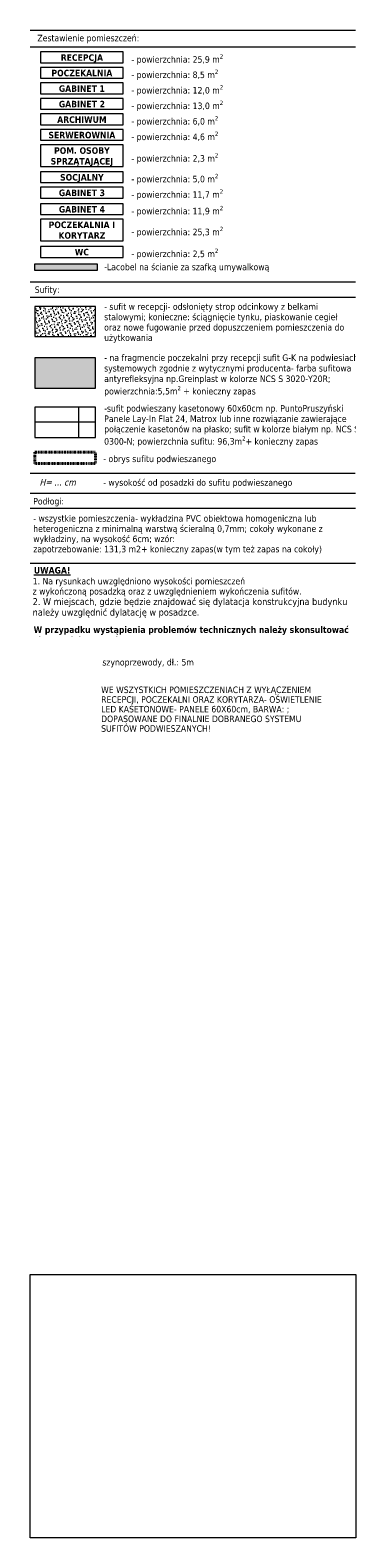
# Model space of a CAD drawing. Extents: x 70 to 5870, y -423 to 4155.
# Tile 26 of 26: x 5123 to 5870, y 669 to 4130. Entities that reach past the tile are written whole.
import ezdxf
from ezdxf.xclip import XClip

# ---------------------------------------------------------------- set-up
doc = ezdxf.new("R2010")
doc.units = 0
doc.header["$MEASUREMENT"] = 0
doc.header["$XCLIPFRAME"] = 0
doc.linetypes.add('Kropki i Kreski', pattern=[36, 18, -9, 0, -9])
for name, color, linetype, lineweight in [('!elektryka_Nr_pióra__41', 7, 'Continuous', 13), ('!ŚCIANY SUFITY PODŁOGI_Nr_pióra__61', 5, 'Continuous', 40), ('270-A Sufity_Nr_pióra__4', 230, 'Continuous', 25), ('arkusz_Nr_pióra__5', 7, 'Continuous', 15), ('tekst_Nr_pióra__41', 7, 'Continuous', 13)]:
    doc.layers.add(name, color=color, linetype=linetype, lineweight=lineweight)
doc.layers.add('270-A Sufity_Nr_pióra__84', color=7, linetype='Continuous', lineweight=5, true_color=0xa5a5a5)
doc.layers.add('820-G Rysunki Obrazki', color=7, linetype='Continuous')
doc.styles.add('GENERATED_STYLE_1', font='txt')
doc.styles.add('GENERATED_STYLE_2', font='txt')
doc.styles.add('GENERATED_STYLE_3', font='txt')

# ---------------------------------------------------------------- blocks, each defined once
blk = doc.blocks.new('Rysunek_1_1', base_point=(1082.5, 3573.7))
at = {"layer": 'tekst_Nr_pióra__41', "color": 7, "linetype": 'Continuous', "lineweight": 13, "ltscale": 0.1}
for p, q in [((5336.1, 4080), (5146.8, 4080)), ((5146.8, 4080), (5146.8, 4055.1)), ((5146.8, 4055.1), (5336.1, 4055.1)), ((5336.1, 4055.1), (5336.1, 4080)), ((5336.1, 4044.4), (5146.8, 4044.4)), ((5146.8, 4044.4), (5146.8, 4019.5)), ((5146.8, 4019.5), (5336.1, 4019.5)), ((5336.1, 4019.5), (5336.1, 4044.4)), ((5336.1, 4008.8), (5146.8, 4008.8)), ((5146.8, 4008.8), (5146.8, 3983.9)), ((5146.8, 3983.9), (5336.1, 3983.9)), ((5336.1, 3983.9), (5336.1, 4008.8)), ((5336.1, 3973.2), (5146.8, 3973.2)), ((5146.8, 3973.2), (5146.8, 3948.3)), ((5146.8, 3948.3), (5336.1, 3948.3)), ((5336.1, 3948.3), (5336.1, 3973.2)), ((5336.1, 3937.6), (5146.8, 3937.6)), ((5146.8, 3937.6), (5146.8, 3912.7)), ((5146.8, 3912.7), (5336.1, 3912.7)), ((5336.1, 3912.7), (5336.1, 3937.6)), ((5336.1, 3902), (5146.8, 3902)), ((5146.8, 3902), (5146.8, 3877.1)), ((5146.8, 3877.1), (5336.1, 3877.1)), ((5336.1, 3877.1), (5336.1, 3902)), ((5336.1, 3866.4), (5146.8, 3866.4)), ((5146.8, 3866.4), (5146.8, 3816.7)), ((5336.1, 3816.7), (5336.1, 3866.4)), ((5146.8, 3816.7), (5336.1, 3816.7)), ((5336.1, 3805), (5146.8, 3805)), ((5146.8, 3805), (5146.8, 3780.2)), ((5146.8, 3780.2), (5336.1, 3780.2)), ((5336.1, 3780.2), (5336.1, 3805)), ((5336.1, 3769.4), (5146.8, 3769.4)), ((5146.8, 3769.4), (5146.8, 3744.6)), ((5146.8, 3744.6), (5336.1, 3744.6)), ((5336.1, 3744.6), (5336.1, 3769.4)), ((5336.1, 3731.6), (5146.8, 3731.6)), ((5146.8, 3731.6), (5146.8, 3706.7)), ((5146.8, 3706.7), (5336.1, 3706.7)), ((5336.1, 3706.7), (5336.1, 3731.6)), ((5336.1, 3696), (5146.8, 3696)), ((5146.8, 3696), (5146.8, 3646.3)), ((5336.1, 3646.3), (5336.1, 3696)), ((5146.8, 3646.3), (5336.1, 3646.3)), ((5336.1, 3633.3), (5146.8, 3633.3)), ((5146.8, 3633.3), (5146.8, 3608.4)), ((5146.8, 3608.4), (5336.1, 3608.4)), ((5336.1, 3608.4), (5336.1, 3633.3))]:
    blk.add_line(p, q, dxfattribs=at)
at = {"layer": 'tekst_Nr_pióra__41', "color": 7, "linetype": 'Continuous', "lineweight": 13, "ltscale": 0.1, "flags": 128}
for points in [[(5122.7, 4130), (5869.5, 4130)], [(5122.7, 4091.7), (5869.5, 4091.7)]]:
    blk.add_lwpolyline(points, dxfattribs=at)
at = {"layer": 'tekst_Nr_pióra__41', "color": 7, "linetype": 'Continuous', "lineweight": 13, "char_height": 15}
for s, insert, attachment_point, style in [('\\A1;{\\pql;\\fTahoma|b0|i0|c238|p34;Zestawienie pomieszczeń:}', (5139.3, 4119.4), 1, 'GENERATED_STYLE_1'), ('\\A1;{\\pqc;\\fTahoma|b1|i0|c238|p34;RECEPCJA}', (5241.4, 4074.6), 2, 'GENERATED_STYLE_2'), ('\\A1;{\\pql;\\fTahoma|b0|i0|c238|p34;- powierzchnia: \\fTahoma|b0|i0|c238|p34;25,9\\fTahoma|b0|i0|c238|p34; m\\fTahoma|b0|i0|c238|p34;\\A1{\\H.66x;\\S2^  ;}}', (5355.1, 4074.6), 1, 'GENERATED_STYLE_1'), ('\\A1;{\\pqc;\\fTahoma|b1|i0|c238|p34;POCZEKALNIA}', (5241.4, 4039.1), 2, 'GENERATED_STYLE_2'), ('\\A1;{\\pql;\\fTahoma|b0|i0|c238|p34;- powierzchnia: \\fTahoma|b0|i0|c238|p34;8,5\\fTahoma|b0|i0|c238|p34; m\\fTahoma|b0|i0|c238|p34;\\A1{\\H.66x;\\S2^  ;}}', (5355.1, 4039.4), 1, 'GENERATED_STYLE_1'), ('\\A1;{\\pqc;\\fTahoma|b1|i0|c238|p34;GABINET 1}', (5241.4, 4003.4), 2, 'GENERATED_STYLE_2'), ('\\A1;{\\pql;\\fTahoma|b0|i0|c238|p34;- powierzchnia: \\fTahoma|b0|i0|c238|p34;12,0\\fTahoma|b0|i0|c238|p34; m\\fTahoma|b0|i0|c238|p34;\\A1{\\H.66x;\\S2^  ;}}', (5355.1, 4003.8), 1, 'GENERATED_STYLE_1'), ('\\A1;{\\pqc;\\fTahoma|b1|i0|c238|p34;GABINET 2}', (5241.4, 3967.8), 2, 'GENERATED_STYLE_2'), ('\\A1;{\\pql;\\fTahoma|b0|i0|c238|p34;- powierzchnia: \\fTahoma|b0|i0|c238|p34;13,0\\fTahoma|b0|i0|c238|p34; m\\fTahoma|b0|i0|c238|p34;\\A1{\\H.66x;\\S2^  ;}}', (5355.1, 3968.2), 1, 'GENERATED_STYLE_1'), ('\\A1;{\\pqc;\\fTahoma|b1|i0|c238|p34;ARCHIWUM}', (5241.4, 3932.2), 2, 'GENERATED_STYLE_2'), ('\\A1;{\\pql;\\fTahoma|b0|i0|c238|p34;- powierzchnia: \\fTahoma|b0|i0|c238|p34;6,0\\fTahoma|b0|i0|c238|p34; m\\fTahoma|b0|i0|c238|p34;\\A1{\\H.66x;\\S2^  ;}}', (5355.1, 3932.6), 1, 'GENERATED_STYLE_1'), ('\\A1;{\\pqc;\\fTahoma|b1|i0|c238|p34;SERWEROWNIA}', (5241.4, 3896.7), 2, 'GENERATED_STYLE_2'), ('\\A1;{\\pql;\\fTahoma|b0|i0|c238|p34;-\\fTahoma|b0|i0|c238|p34; \\fTahoma|b0|i0|c238|p34;powierzchnia: 4,6 m\\fTahoma|b0|i0|c238|p34;\\A1{\\H.66x;\\S2^  ;}}', (5355.1, 3897), 1, 'GENERATED_STYLE_1'), ('\\A1;{\\pql;\\fTahoma|b0|i0|c238|p34;- powierzchnia: \\fTahoma|b0|i0|c238|p34;2,3\\fTahoma|b0|i0|c238|p34; m\\fTahoma|b0|i0|c238|p34;\\A1{\\H.66x;\\S2^  ;}}', (5355.1, 3847.4), 1, 'GENERATED_STYLE_1'), ('\\A1;{\\pqc;\\fTahoma|b1|i0|c238|p34;SOCJALNY}', (5241.4, 3799.7), 2, 'GENERATED_STYLE_2'), ('\\A1;{\\pql;\\fTahoma|b0|i0|c238|p34;- powierzchnia: \\fTahoma|b0|i0|c238|p34;5,0\\fTahoma|b0|i0|c238|p34; m\\fTahoma|b0|i0|c238|p34;\\A1{\\H.66x;\\S2^  ;}}', (5355.1, 3800.1), 1, 'GENERATED_STYLE_1'), ('\\A1;{\\pqc;\\fTahoma|b1|i0|c238|p34;GABINET 3}', (5241.4, 3764.1), 2, 'GENERATED_STYLE_2'), ('\\A1;{\\pql;\\fTahoma|b0|i0|c238|p34;- powierzchnia: 1\\fTahoma|b0|i0|c238|p34;1,7\\fTahoma|b0|i0|c238|p34; m\\fTahoma|b0|i0|c238|p34;\\A1{\\H.66x;\\S2^  ;}}', (5355.1, 3764.5), 1, 'GENERATED_STYLE_1'), ('\\A1;{\\pqc;\\fTahoma|b1|i0|c238|p34;GABINET \\fTahoma|b1|i0|c238|p34;4}', (5241.4, 3726.3), 2, 'GENERATED_STYLE_2'), ('\\A1;{\\pql;\\fTahoma|b0|i0|c238|p34;-\\fTahoma|b0|i0|c238|p34; \\fTahoma|b0|i0|c238|p34;powierzchnia: 1\\fTahoma|b0|i0|c238|p34;1,9\\fTahoma|b0|i0|c238|p34; m\\fTahoma|b0|i0|c238|p34;\\A1{\\H.66x;\\S2^  ;}}', (5355.1, 3726.6), 1, 'GENERATED_STYLE_1'), ('\\A1;{\\pql;\\fTahoma|b0|i0|c238|p34;- powierzchnia: 25,\\fTahoma|b0|i0|c238|p34;3\\fTahoma|b0|i0|c238|p34; m\\fTahoma|b0|i0|c238|p34;\\A1{\\H.66x;\\S2^  ;}}', (5355.1, 3678.6), 1, 'GENERATED_STYLE_1'), ('\\A1;{\\pqc;\\fTahoma|b1|i0|c238|p34;WC}', (5241.4, 3628), 2, 'GENERATED_STYLE_2'), ('\\A1;{\\pql;\\fTahoma|b0|i0|c238|p34;- powierzchnia: 2,\\fTahoma|b0|i0|c238|p34;5\\fTahoma|b0|i0|c238|p34; m\\fTahoma|b0|i0|c238|p34;\\A1{\\H.66x;\\S2^  ;}}', (5355.1, 3628.4), 1, 'GENERATED_STYLE_1')]:
    blk.add_mtext(s, dxfattribs=dict(at, insert=insert, attachment_point=attachment_point, style=style))
at = {"layer": 'tekst_Nr_pióra__41', "color": 7, "linetype": 'Continuous', "lineweight": 13, "char_height": 15, "width": 189.288, "attachment_point": 2, "style": 'GENERATED_STYLE_2'}
for s, insert, line_spacing_factor in [('\\A1;{\\pqc;\\fTahoma|b1|i0|c238|p34;POM.\\fTahoma|b1|i0|c238|p34; \\fTahoma|b1|i0|c238|p34;O\\fTahoma|b1|i0|c238|p34;SOBY \\fTahoma|b1|i0|c238|p34;SPRZĄTAJĄCEJ}', (5241.4, 3861.1), 0.980718), ('\\A1;{\\pqc;\\fTahoma|b1|i0|c238|p34;POCZEKALNIA I KORYTARZ}', (5241.4, 3690.7), 0.979691)]:
    blk.add_mtext(s, dxfattribs=dict(at, insert=insert, line_spacing_factor=line_spacing_factor))
blk = doc.blocks.new('Rysunek_2_3', base_point=(1082.5, 4079.4))
at = {"layer": '270-A Sufity_Nr_pióra__4', "linetype": 'Continuous', "lineweight": 0, "ltscale": 0.1, "true_color": 0x7f003f}
blk.add_hatch(color=236, dxfattribs=at).paths.add_polyline_path([(5276.8, 3593.3), (5133.3, 3593.3), (5133.3, 3578), (5276.8, 3578)])
at = {"layer": '270-A Sufity_Nr_pióra__84', "linetype": 'Continuous', "lineweight": 5, "ltscale": 0.1, "true_color": 0xa5a5a5}
h = blk.add_hatch(dxfattribs=at)
h.set_pattern_fill('Piasek_0003', color=253, style=0, pattern_type=2)
h.set_pattern_definition([(45, (1082.538, 4099.402), (-6.363961, 6.363961), [0, -6, 0, -9]), (110, (1102.538, 4099.402), (8.457234, 3.078181), [0, -4.4, 0, -7.6])])
h.paths.add_polyline_path([(5133.3, 3495.7), (5133.3, 3426.5), (5272.9, 3426.5), (5272.9, 3495.7)])
at = {"layer": '270-A Sufity_Nr_pióra__84', "linetype": 'Continuous', "lineweight": 0, "ltscale": 0.1, "true_color": 0x525252}
blk.add_hatch(color=251, dxfattribs=at).paths.add_polyline_path([(5133.3, 3377.5), (5133.3, 3308.3), (5272.9, 3308.3), (5272.9, 3377.5)])
at = {"layer": '270-A Sufity_Nr_pióra__84', "linetype": 'Continuous', "lineweight": 5, "ltscale": 0.1, "true_color": 0xa5a5a5}
h = blk.add_hatch(dxfattribs=at)
h.set_pattern_fill('Siatka_60x60_0003', color=253, style=0, pattern_type=2)
h.set_pattern_definition([(0, (5234.3, 3230.99), (0, 120), []), (90, (5234.3, 3230.99), (-120, 0), [])])
h.paths.add_polyline_path([(5133.3, 3264.5), (5133.3, 3195.2), (5272.9, 3195.2), (5272.9, 3264.5)])
at = {"layer": '!ŚCIANY SUFITY PODŁOGI_Nr_pióra__61', "color": 5, "linetype": 'Kropki i Kreski', "lineweight": 40, "ltscale": 0.1, "flags": 128}
blk.add_lwpolyline([(5133.3, 3161), (5272.9, 3161), (5272.9, 3135.5), (5133.3, 3135.5)], close=True, dxfattribs=at)
at = {"layer": '270-A Sufity_Nr_pióra__84', "color": 253, "linetype": 'Continuous', "lineweight": 5, "ltscale": 0.1, "true_color": 0xa5a5a5}
for p, q in [((5133.3, 3593.3), (5276.8, 3593.3)), ((5133.3, 3578), (5133.3, 3593.3)), ((5276.8, 3578), (5133.3, 3578)), ((5276.8, 3593.3), (5276.8, 3578)), ((5133.3, 3495.7), (5133.3, 3426.5)), ((5272.9, 3495.7), (5133.3, 3495.7)), ((5272.9, 3426.5), (5272.9, 3495.7)), ((5133.3, 3426.5), (5272.9, 3426.5)), ((5133.3, 3377.5), (5133.3, 3308.3)), ((5272.9, 3377.5), (5133.3, 3377.5)), ((5272.9, 3308.3), (5272.9, 3377.5)), ((5133.3, 3308.3), (5272.9, 3308.3)), ((5133.3, 3264.5), (5133.3, 3195.2)), ((5272.9, 3264.5), (5133.3, 3264.5)), ((5272.9, 3195.2), (5272.9, 3264.5)), ((5133.3, 3195.2), (5272.9, 3195.2))]:
    blk.add_line(p, q, dxfattribs=at)
at = {"layer": 'tekst_Nr_pióra__41', "color": 7, "linetype": 'Continuous', "lineweight": 13, "ltscale": 0.1, "flags": 128}
for points in [[(5123, 3552.4), (5869.5, 3552.4)], [(5123, 3517), (5869.5, 3517)], [(5122.7, 3112.8), (5868.5, 3112.8)], [(5122.7, 3067.5), (5868.5, 3067.5)], [(5123, 3067.5), (5869.5, 3067.5)], [(5123, 3032.4), (5869.5, 3032.4)], [(5123, 2906.8), (5869.5, 2906.8)]]:
    blk.add_lwpolyline(points, dxfattribs=at)
at = {"layer": 'tekst_Nr_pióra__41', "color": 7, "linetype": 'Continuous', "lineweight": 13, "char_height": 15, "attachment_point": 1}
for s, insert, style in [('\\A1;{\\pql;\\fTahoma|b0|i0|c238|p34;-Lacobel na ścianie za szafką umywalkową}', (5292.5, 3593.9), 'GENERATED_STYLE_1'), ('\\A1;{\\pql;\\fTahoma|b0|i0|c238|p34;S\\fTahoma|b0|i0|c238|p34;ufity\\fTahoma|b0|i0|c238|p34;:}', (5133.2, 3541.8), 'GENERATED_STYLE_1'), ('\\A1;{\\pql;\\fTahoma|b0|i0|c238|p34;- \\fTahoma|b0|i0|c238|p34;obrys sufitu podwieszanego}', (5290.3, 3153.5), 'GENERATED_STYLE_1'), ('\\A1;{\\pql;\\fTahoma|b0|i1|c238|p34;H\\fTahoma|b0|i1|c238|p34;= ... cm}', (5144.2, 3099.7), 'GENERATED_STYLE_3'), ('\\A1;{\\pql;\\fTahoma|b0|i0|c238|p34;- wysokość od posadzki do sufitu podwieszanego}', (5290.3, 3099.1), 'GENERATED_STYLE_1'), ('\\A1;{\\pql;\\fTahoma|b0|i0|c238|p34;P\\fTahoma|b0|i0|c238|p34;odłogi\\fTahoma|b0|i0|c238|p34;:}', (5129.8, 3056.2), 'GENERATED_STYLE_1'), ('\\A1;{\\pql;\\fTahoma|b1|i0|c238|p34;\\L\\LUWAGA!}', (5131.2, 2897.6), 'GENERATED_STYLE_2')]:
    blk.add_mtext(s, dxfattribs=dict(at, insert=insert, style=style))
for s, insert, width, line_spacing_factor, style in [('\\A1;{\\pql;\\fTahoma|b0|i0|c238|p34;- sufit w recepcji- odsłonięty strop odcinkowy z belkami stalowymi; konieczne: ściągnięcie tynku, piaskowanie cegieł oraz nowe fugowanie przed dopuszczeniem pomieszczenia do użytkowania}', (5292.5, 3503), 576.062, 0.951251, 'GENERATED_STYLE_1'), ('\\A1;{\\pql;\\fTahoma|b0|i0|c238|p34;- \\fTahoma|b0|i0|c238|p34;na fragmencie poczekalni przy recepcji\\fTahoma|b0|i0|c238|p34; sufit G-K \\fTahoma|b0|i0|c238|p34;na podwiesiach systemowych zgodnie z wytycznymi producenta\\fTahoma|b0|i0|c238|p34;- farba sufitowa antyrefleksyjna np.Greinplast w kolorze NCS S 3020-Y20R; powierzchnia:\\fTahoma|b0|i0|c238|p34;5,5\\fTahoma|b0|i0|c238|p34;m\\fTahoma|b0|i0|c238|p34;\\A1{\\H.66x;\\S2^  ;}\\fTahoma|b0|i0|c238|p34; + konieczny zapas}', (5292.5, 3385.6), 576.062, 0.966039, 'GENERATED_STYLE_1'), ('\\A1;{\\pql;\\fTahoma|b0|i0|c238|p34;-sufit podwieszany kasetonowy 60x60cm np. PuntoPruszyński Panele Lay-In Flat 24, Matrox lub inne rozwiązanie zawierające połączenie kasetonów na płasko; sufit w kolorze białym np. NCS S 0300-N; powierzchnia sufitu: 96,3m\\fTahoma|b0|i0|c238|p34;\\A1{\\H.66x;\\S2^  ;}\\fTahoma|b0|i0|c238|p34;+ konieczny zapas}', (5292.5, 3269.3), 576.062, 0.951194, 'GENERATED_STYLE_1'), ('\\A1;{\\pql;\\fTahoma|b0|i0|c238|p34;- wszystkie pomieszczenia- wykładzina PVC obiektowa homogeniczna lub heterogeniczna z minimalną warstwą ścieralną 0,7mm; cokoły wykonane z wykładziny, na wysokość 6cm; wzór:\\P\\pql;\\fTahoma|b0|i0|c238|p34;zapotrzebowanie: 131,3 m2+ konieczny zapas(w tym też zapas na cokoły)}', (5129.8, 3016.7), 748.254, 0.938172, 'GENERATED_STYLE_1'), ('\\A1;{\\pql;\\fTahoma|b0|i0|c238|p34;1. Na rysunkach uwzględniono wysokości pomieszczeń\\P\\pql;\\fTahoma|b0|i0|c238|p34;z wykończoną posadzką oraz z uwzględnieniem wykończenia sufitów. \\P\\pql;\\fTahoma|b0|i0|c238|p34;\\H1.053092x;2. W miejscach, gdzie będzie znajdować się dylatacja konstrukcyjna budynku należy uwzględnić dylatację w posadzce\\fTahoma|b0|i0|c238|p34;\\H0.949585x;.}', (5128.5, 2872.7), 735.25, 0.930396, 'GENERATED_STYLE_1'), ('\\A1;{\\pql;\\fTahoma|b1|i0|c238|p34;W przypadku wystąpienia problemów technicznych należy skonsultować się z projektantem!}', (5130.7, 2761.3), 739.813, 0.923224, 'GENERATED_STYLE_2')]:
    blk.add_mtext(s, dxfattribs=dict(at, insert=insert, width=width, line_spacing_factor=line_spacing_factor, style=style))
blk = doc.blocks.new('Rysunek_5_4', base_point=(2512.1, 1714.9))
at = {"layer": '!elektryka_Nr_pióra__41', "color": 7, "linetype": 'Continuous', "lineweight": 13, "insert": (5288.4, 2686.6), "char_height": 15, "attachment_point": 1, "style": 'GENERATED_STYLE_1'}
blk.add_mtext('\\A1;{\\pql;\\fTahoma|b0|i0|c238|p34;szynoprzewody, dł.: 5m}', dxfattribs=at)
at = {"layer": '!elektryka_Nr_pióra__41', "color": 7, "linetype": 'Continuous', "lineweight": 13, "insert": (5285.6, 2623.3), "char_height": 15, "width": 540.462, "attachment_point": 1, "line_spacing_factor": 0.888251, "style": 'GENERATED_STYLE_1'}
blk.add_mtext('\\A1;{\\pql;\\fTahoma|b0|i0|c238|p34;WE WSZYSTKICH POMIESZCZENIACH Z WYŁĄCZENIEM RECEPCJI, POCZEKALNI ORAZ KORYTARZA- OŚWIETLENIE LED KASETONOWE- PANELE 60X60cm, BARWA:\\fTahoma|b0|i0|c238|p34; \\fTahoma|b0|i0|c238|p34;; DOPASOWANE DO FINALNIE DOBRANEGO SYSTEMU SUFITÓW PODWIESZANYCH!}', dxfattribs=at)

msp = doc.modelspace()

# ---------------------------------------------------------------- linework, layer by layer
at = {"layer": 'arkusz_Nr_pióra__5', "color": 7, "linetype": 'Continuous', "lineweight": 15, "ltscale": 0.1}
msp.add_lwpolyline([(5870, 669.1), (5122.7, 669.1), (5122.7, 1273.5), (5870, 1273.5)], close=True, dxfattribs=at)

# ---------------------------------------------------------------- block references
at = {"layer": '820-G Rysunki Obrazki', "color": 9, "linetype": 'Continuous', "lineweight": 5, "ltscale": 0.1, "true_color": 0xc2c2c2}
ref = msp.add_blockref('Rysunek_1_1', (1082.5, 3573.7), dxfattribs=at)
XClip(ref).set_block_clipping_path([(5122.7099371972, 3598.4859061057), (5869.5483472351, 4141.4283926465)])
ref = msp.add_blockref('Rysunek_2_3', (1082.5, 4079.4), dxfattribs=at)
XClip(ref).set_block_clipping_path([(5122.7099371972, 2738.1223990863), (5869.5483472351, 3598.4859061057)])
ref = msp.add_blockref('Rysunek_5_4', (2512.1, 1714.9), dxfattribs=at)
XClip(ref).set_block_clipping_path([(5140.2735605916, 2472.4277563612), (5845.4299842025, 2716.06605042)])

doc.saveas('drawing.dxf')
